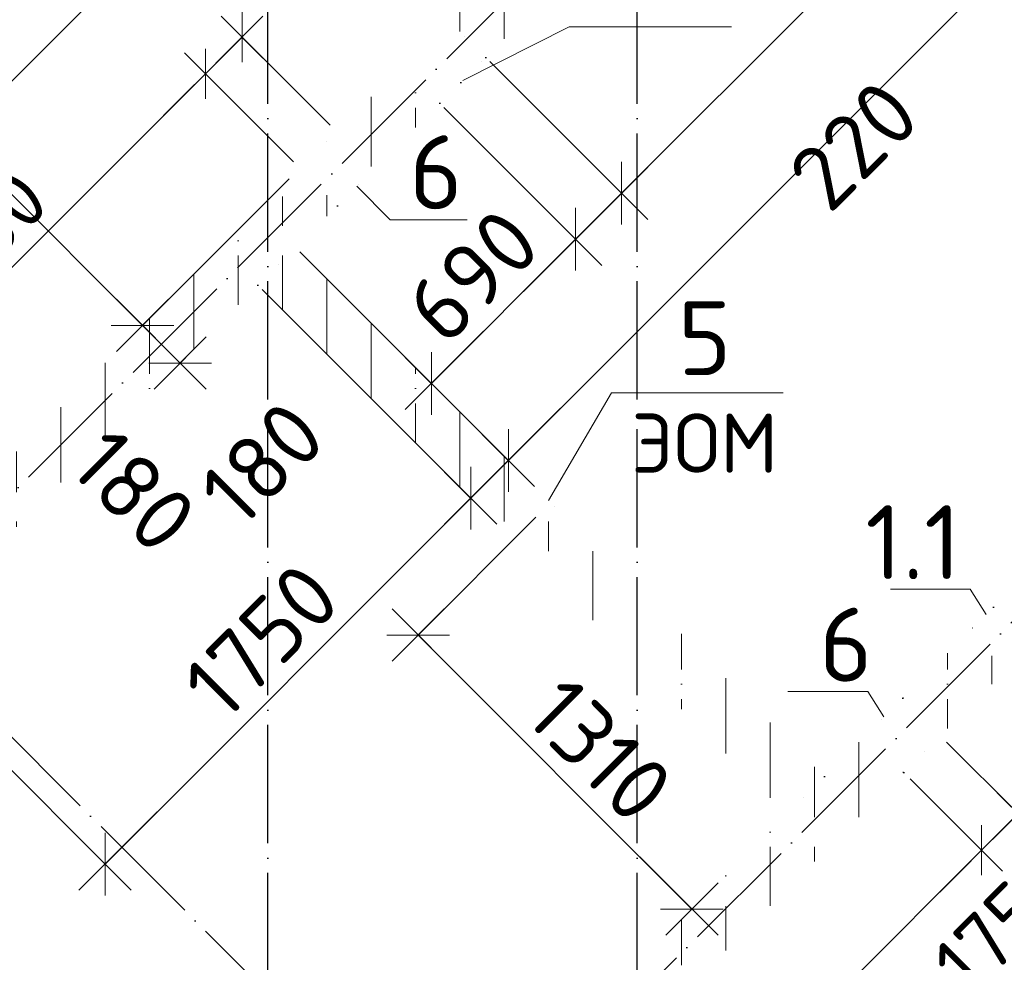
# Model space of a CAD drawing. Header units: millimetres. Extents: x -3495 to 109513, y -3287 to 62337.
# Tile 6 of 41: x 13061 to 16392, y 10510 to 13698. Entities that reach past the tile are written whole.
import ezdxf

# ---------------------------------------------------------------- set-up
doc = ezdxf.new("R2010")
doc.units = ezdxf.units.MM
doc.header["$PDMODE"] = 65
for name, pattern in [('______11', [500, 400, -50, 0, -50]), ('______5', [1100, 800, -100, 100, -100]), ('______9', [100, 0, -100])]:
    doc.linetypes.add(name, pattern=pattern)
for name, color, linetype, lineweight in [('Standard', 7, 'Continuous', 25), ('Ограждение_ 2D надпись', 7, 'Continuous', 13), ('Размерная линия_ общее', 7, 'Continuous', 13), ('Размерная линия_ общее_1', 7, 'Continuous', 13), ('Стена_ общее', 7, 'Continuous', 35)]:
    doc.layers.add(name, color=color, linetype=linetype, lineweight=lineweight)
doc.layers.add('Осевая линия_ общее', color=7, linetype='______5', lineweight=13, true_color=0xa0a0a0)
doc.styles.add('ISOCPEUR', font='ISOCPEUR')
doc.dimstyles.new('DIMSTYLE_10', dxfattribs={"dimtxt": 220, "dimasz": 250, "dimexe": 0, "dimexo": 0, "dimgap": 110, "dimtad": 0, "dimdec": 0, "dimrnd": 5, "dimzin": 12, "dimdsep": 46, "dimtxsty": 'ISOCPEUR', "dimblk1": 'ALL_ML_STRICH', "dimblk2": 'ALL_ML_STRICH', "dimsah": 1, "dimcen": 0, "dimclrd": 7, "dimclre": 256, "dimclrt": 7, "dimadec": 0, "dimazin": 0, "dimtfac": 1, "dimtdec": 0, "dimtix": 1, "dimtmove": 2, "dimatfit": 3, "dimfxl": 0, "dimtvp": 1.2, "dimtzin": 0, "dimlwd": 0, "dimlwe": -3, "dimarcsym": 0})
doc.dimstyles.new('DIMSTYLE_11', dxfattribs={"dimtxt": 220, "dimasz": 250, "dimexe": 0, "dimexo": 0, "dimgap": 110, "dimtad": 2, "dimdec": 0, "dimrnd": 5, "dimzin": 12, "dimdsep": 46, "dimtxsty": 'ISOCPEUR', "dimblk1": 'ALL_ML_STRICH', "dimblk2": 'ALL_ML_STRICH', "dimsah": 1, "dimcen": 0, "dimclrd": 7, "dimclre": 256, "dimclrt": 7, "dimadec": 0, "dimazin": 0, "dimtfac": 1, "dimtdec": 0, "dimtix": 1, "dimtmove": 2, "dimatfit": 3, "dimfxl": 0, "dimtvp": 1.2, "dimtzin": 0, "dimlwd": 0, "dimlwe": -3, "dimarcsym": 0})
doc.dimstyles.new('DIMSTYLE_3', dxfattribs={"dimtxt": 220, "dimasz": 250, "dimexe": 0, "dimexo": 0, "dimgap": 110, "dimtad": 2, "dimdec": 0, "dimrnd": 5, "dimzin": 12, "dimdsep": 46, "dimtxsty": 'ISOCPEUR', "dimblk1": 'ALL_ML_STRICH', "dimblk2": 'ALL_ML_STRICH', "dimsah": 1, "dimcen": 0, "dimclrd": 7, "dimclre": 256, "dimclrt": 7, "dimadec": 0, "dimazin": 0, "dimtfac": 1, "dimtdec": 0, "dimtix": 1, "dimtmove": 2, "dimatfit": 3, "dimfxl": 0, "dimtzin": 0, "dimlwd": 0, "dimlwe": -3, "dimarcsym": 0})
doc.dimstyles.new('DIMSTYLE_5', dxfattribs={"dimtxt": 200, "dimasz": 200, "dimexe": 0, "dimexo": 0, "dimgap": 100, "dimtad": 2, "dimdec": 0, "dimrnd": 5, "dimzin": 12, "dimdsep": 46, "dimtxsty": 'ISOCPEUR', "dimblk1": 'ALL_ML_STRICH', "dimblk2": 'ALL_ML_STRICH', "dimsah": 1, "dimcen": 0, "dimclrd": 7, "dimclre": 256, "dimclrt": 7, "dimadec": 0, "dimazin": 0, "dimtfac": 1, "dimtdec": 0, "dimtix": 1, "dimtmove": 2, "dimatfit": 3, "dimfxl": 0, "dimtzin": 0, "dimlwd": 0, "dimlwe": -3, "dimarcsym": 0})
doc.dimstyles.new('DIMSTYLE_7', dxfattribs={"dimtxt": 200, "dimasz": 200, "dimexe": 0, "dimexo": 0, "dimgap": 100, "dimtad": 2, "dimdec": 0, "dimrnd": 5, "dimzin": 12, "dimdsep": 46, "dimtxsty": 'ISOCPEUR', "dimblk1": 'ALL_ML_STRICH', "dimblk2": 'ALL_ML_STRICH', "dimsah": 1, "dimcen": 0, "dimclrd": 7, "dimclre": 256, "dimclrt": 7, "dimadec": 0, "dimazin": 0, "dimtfac": 1, "dimtdec": 0, "dimtix": 1, "dimtmove": 2, "dimatfit": 3, "dimfxl": 0, "dimtvp": 1.2, "dimtzin": 0, "dimlwd": 0, "dimlwe": -3, "dimarcsym": 0})
pattern_1 = [(90, (0, 0), (-300, 2e-14), [400, -50, 0, -50]), (90, (-150, 2e-14), (-300, 2e-14), [800, -100, 100, -100])]

# ---------------------------------------------------------------- blocks, each defined once
blk = doc.blocks.new('ALL_ML_STRICH')
at = {"color": 0, "linetype": 'ByBlock', "lineweight": -2}
for p, q in [((0, -0.5), (0, 0.5)), ((-0.3, -0.3), (0.3, 0.3)), ((-1, 0), (0.5, 0))]:
    blk.add_line(p, q, dxfattribs=at)
blk = doc.blocks.new('*D116')
at = {"layer": 'DEFPOINTS', "color": 7, "linetype": 'Continuous', "lineweight": 13, "transparency": 33554687}
for p in [(12534.1, 14196.2), (12239.1, 13901.2), (13986.8, 13174.1)]:
    blk.add_point(p, dxfattribs=at)
at = {"layer": 'Размерная линия_ общее', "color": 253, "linetype": 'Continuous', "lineweight": -2, "true_color": 0xa0a0a0, "transparency": 33554687}
for p, q in [((12520, 14182.1), (12239.1, 13901.2)), ((13972.7, 13159.9), (13476.5, 12663.7))]:
    blk.add_line(p, q, dxfattribs=at)
at = {"layer": 'Размерная линия_ общее', "color": 7, "linetype": 'Continuous', "lineweight": -2, "transparency": 33554687}
blk.add_line((12239.1, 13901.2), (13476.5, 12663.7), dxfattribs=at)
at = {"layer": 'Размерная линия_ общее', "color": 7, "linetype": 'Continuous', "lineweight": 13, "transparency": 33554687, "yscale": 250, "zscale": 250}
for p, xscale, rotation in [((12239.1, 13901.2), 250.0000000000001, 135.0000000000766), ((13476.5, 12663.7), 250, 315.0000000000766)]:
    blk.add_blockref('ALL_ML_STRICH', p, dxfattribs=dict(at, xscale=xscale, rotation=rotation))
at = {"layer": 'Размерная линия_ общее', "color": 7, "linetype": 'Continuous', "lineweight": 13, "transparency": 33554687, "insert": (12711.4, 13655.1), "char_height": 220, "width": 880, "attachment_point": 5, "rotation": 315, "style": 'ISOCPEUR'}
blk.add_mtext('\\A1;{1750}', dxfattribs=at)
blk = doc.blocks.new('*D117')
at = {"layer": 'DEFPOINTS', "color": 7, "linetype": 'Continuous', "lineweight": 13, "transparency": 33554687}
for p in [(13986.8, 13174.1), (13476.5, 12663.7), (13628.3, 12561)]:
    blk.add_point(p, dxfattribs=at)
at = {"layer": 'Размерная линия_ общее', "color": 253, "linetype": 'Continuous', "lineweight": -2, "true_color": 0xa0a0a0, "transparency": 33554687}
for p, q in [((13972.7, 13159.9), (13476.5, 12663.7)), ((13642.4, 12575.1), (13603.8, 12536.5))]:
    blk.add_line(p, q, dxfattribs=at)
at = {"layer": 'Размерная линия_ общее', "color": 7, "linetype": 'Continuous', "lineweight": -2, "transparency": 33554687}
blk.add_line((13476.5, 12663.7), (13603.8, 12536.5), dxfattribs=at)
at = {"layer": 'Размерная линия_ общее', "color": 7, "linetype": 'Continuous', "lineweight": 13, "transparency": 33554687, "yscale": 250, "zscale": 250}
for p, xscale, rotation in [((13476.5, 12663.7), 250.0000000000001, 135.0000000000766), ((13603.8, 12536.5), 250, 315.0000000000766)]:
    blk.add_blockref('ALL_ML_STRICH', p, dxfattribs=dict(at, xscale=xscale, rotation=rotation))
at = {"layer": 'Размерная линия_ общее', "color": 7, "linetype": 'Continuous', "lineweight": 13, "transparency": 33554687, "insert": (13448, 12104.7), "char_height": 220, "width": 660, "attachment_point": 5, "rotation": 315, "style": 'ISOCPEUR'}
blk.add_mtext('\\A1;{180}', dxfattribs=at)
blk = doc.blocks.new('*D119')
at = {"layer": 'DEFPOINTS', "color": 7, "linetype": 'Continuous', "lineweight": 13, "transparency": 33554687}
for p in [(13704.4, 14503.8), (11823.5, 12622.9), (11994.9, 12451.4)]:
    blk.add_point(p, dxfattribs=at)
at = {"layer": 'Размерная линия_ общее', "color": 253, "linetype": 'Continuous', "lineweight": -2, "true_color": 0xa0a0a0, "transparency": 33554687}
for p, q in [((13718.5, 14489.7), (13875.9, 14332.3)), ((11837.6, 12608.8), (11994.9, 12451.4))]:
    blk.add_line(p, q, dxfattribs=at)
at = {"layer": 'Размерная линия_ общее', "color": 7, "linetype": 'Continuous', "lineweight": -2, "transparency": 33554687}
blk.add_line((11994.9, 12451.4), (13875.9, 14332.3), dxfattribs=at)
at = {"layer": 'Размерная линия_ общее', "color": 7, "linetype": 'Continuous', "lineweight": 13, "transparency": 33554687, "xscale": 250, "yscale": 250, "zscale": 250}
for p, rotation in [((13875.9, 14332.3), 44.99999999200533), ((11994.9, 12451.4), 224.9999999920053)]:
    blk.add_blockref('ALL_ML_STRICH', p, dxfattribs=dict(at, rotation=rotation))
at = {"layer": 'Размерная линия_ общее', "color": 7, "linetype": 'Continuous', "lineweight": 13, "transparency": 33554687, "insert": (12413.8, 13151.6), "char_height": 220, "width": 880, "attachment_point": 5, "rotation": 45, "style": 'ISOCPEUR'}
blk.add_mtext('\\A1;{2660}', dxfattribs=at)
blk = doc.blocks.new('*D139')
at = {"layer": 'DEFPOINTS', "color": 7, "linetype": 'Continuous', "lineweight": 13, "transparency": 33554687}
for p in [(13867, 12799.7), (12629.6, 11562.2), (13349.7, 10842.2)]:
    blk.add_point(p, dxfattribs=at)
at = {"layer": 'Размерная линия_ общее', "color": 253, "linetype": 'Continuous', "lineweight": -2, "true_color": 0xa0a0a0, "transparency": 33554687}
for p, q in [((13881.1, 12785.5), (14587.1, 12079.6)), ((12643.7, 11548.1), (13349.7, 10842.2))]:
    blk.add_line(p, q, dxfattribs=at)
at = {"layer": 'Размерная линия_ общее', "color": 7, "linetype": 'Continuous', "lineweight": -2, "transparency": 33554687}
blk.add_line((13349.7, 10842.2), (14587.1, 12079.6), dxfattribs=at)
at = {"layer": 'Размерная линия_ общее', "color": 7, "linetype": 'Continuous', "lineweight": 13, "transparency": 33554687, "xscale": 250, "yscale": 250, "zscale": 250}
for p, rotation in [((14587.1, 12079.6), 44.99999999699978), ((13349.7, 10842.2), 224.9999999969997)]:
    blk.add_blockref('ALL_ML_STRICH', p, dxfattribs=dict(at, rotation=rotation))
at = {"layer": 'Размерная линия_ общее', "color": 7, "linetype": 'Continuous', "lineweight": 13, "transparency": 33554687, "insert": (13878.6, 11597.3), "char_height": 220, "width": 880, "attachment_point": 5, "rotation": 45, "style": 'ISOCPEUR'}
blk.add_mtext('\\A1;{1750}', dxfattribs=at)
blk = doc.blocks.new('*D140')
at = {"layer": 'DEFPOINTS', "color": 7, "linetype": 'Continuous', "lineweight": 13, "transparency": 33554687}
for p in [(13994.3, 12927), (13867, 12799.7), (14587.1, 12079.6)]:
    blk.add_point(p, dxfattribs=at)
at = {"layer": 'Размерная линия_ общее', "color": 253, "linetype": 'Continuous', "lineweight": -2, "true_color": 0xa0a0a0, "transparency": 33554687}
for p, q in [((14008.4, 12912.8), (14714.4, 12206.9)), ((13881.1, 12785.5), (14587.1, 12079.6))]:
    blk.add_line(p, q, dxfattribs=at)
at = {"layer": 'Размерная линия_ общее', "color": 7, "linetype": 'Continuous', "lineweight": -2, "transparency": 33554687}
blk.add_line((14587.1, 12079.6), (14714.4, 12206.9), dxfattribs=at)
at = {"layer": 'Размерная линия_ общее', "color": 7, "linetype": 'Continuous', "lineweight": 13, "transparency": 33554687, "xscale": 250, "yscale": 250, "zscale": 250}
for p, rotation in [((14714.4, 12206.9), 44.99999999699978), ((14587.1, 12079.6), 224.9999999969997)]:
    blk.add_blockref('ALL_ML_STRICH', p, dxfattribs=dict(at, rotation=rotation))
at = {"layer": 'Размерная линия_ общее', "color": 7, "linetype": 'Continuous', "lineweight": 13, "transparency": 33554687, "insert": (13881.4, 12197.7), "char_height": 220, "width": 660, "attachment_point": 5, "rotation": 45, "style": 'ISOCPEUR'}
blk.add_mtext('\\A1;{180}', dxfattribs=at)
blk = doc.blocks.new('*D141')
at = {"layer": 'DEFPOINTS', "color": 7, "linetype": 'Continuous', "lineweight": 13, "transparency": 33554687}
for p in [(18385.4, 17318.1), (13994.3, 12927), (14714.4, 12206.9)]:
    blk.add_point(p, dxfattribs=at)
at = {"layer": 'Размерная линия_ общее', "color": 253, "linetype": 'Continuous', "lineweight": -2, "true_color": 0xa0a0a0, "transparency": 33554687}
for p, q in [((18399.6, 17304), (19105.5, 16598)), ((14008.4, 12912.8), (14714.4, 12206.9))]:
    blk.add_line(p, q, dxfattribs=at)
at = {"layer": 'Размерная линия_ общее', "color": 7, "linetype": 'Continuous', "lineweight": -2, "transparency": 33554687}
blk.add_line((14714.4, 12206.9), (19105.5, 16598), dxfattribs=at)
at = {"layer": 'Размерная линия_ общее', "color": 7, "linetype": 'Continuous', "lineweight": 13, "transparency": 33554687, "xscale": 250, "yscale": 250, "zscale": 250}
for p, rotation in [((19105.5, 16598), 44.99999999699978), ((14714.4, 12206.9), 224.9999999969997)]:
    blk.add_blockref('ALL_ML_STRICH', p, dxfattribs=dict(at, rotation=rotation))
at = {"layer": 'Размерная линия_ общее', "color": 7, "linetype": 'Continuous', "lineweight": 13, "transparency": 33554687, "insert": (16820.1, 14538.9), "char_height": 220, "width": 880, "attachment_point": 5, "rotation": 45, "style": 'ISOCPEUR'}
blk.add_mtext('\\A1;{6210}', dxfattribs=at)
blk = doc.blocks.new('*D144')
at = {"layer": 'DEFPOINTS', "color": 7, "linetype": 'Continuous', "lineweight": 13, "transparency": 33554687}
for p in [(20439.2, 15264.3), (14595.3, 9709.6), (15203, 9101.9)]:
    blk.add_point(p, dxfattribs=at)
at = {"layer": 'Размерная линия_ общее', "color": 253, "linetype": 'Continuous', "lineweight": -2, "true_color": 0xa0a0a0, "transparency": 33554687}
for p, q in [((20453.3, 15250.2), (20902.3, 14801.2)), ((14609.5, 9695.5), (15203, 9101.9))]:
    blk.add_line(p, q, dxfattribs=at)
at = {"layer": 'Размерная линия_ общее', "color": 7, "linetype": 'Continuous', "lineweight": -2, "transparency": 33554687}
blk.add_line((15203, 9101.9), (20902.3, 14801.2), dxfattribs=at)
at = {"layer": 'Размерная линия_ общее', "color": 7, "linetype": 'Continuous', "lineweight": 13, "transparency": 33554687, "xscale": 250, "yscale": 250, "zscale": 250}
for p, rotation in [((20902.3, 14801.2), 44.99999999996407), ((15203, 9101.9), 224.9999999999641)]:
    blk.add_blockref('ALL_ML_STRICH', p, dxfattribs=dict(at, rotation=rotation))
at = {"layer": 'Размерная линия_ общее', "color": 7, "linetype": 'Continuous', "lineweight": 13, "transparency": 33554687, "insert": (17947.3, 12072.5), "char_height": 220, "width": 880, "attachment_point": 5, "rotation": 45, "style": 'ISOCPEUR'}
blk.add_mtext('\\A1;{8060}', dxfattribs=at)
blk = doc.blocks.new('*D365')
at = {"layer": 'DEFPOINTS', "color": 7, "linetype": 'Continuous', "lineweight": 13, "transparency": 33554687}
for p in [(14482.2, 13414.9), (13994.3, 12927), (14453.8, 12467.4)]:
    blk.add_point(p, dxfattribs=at)
at = {"layer": 'Размерная линия_ общее', "color": 253, "linetype": 'Continuous', "lineweight": -2, "true_color": 0xa0a0a0, "transparency": 33554687}
for p, q in [((14496.3, 13400.7), (14941.7, 12955.3)), ((14008.4, 12912.8), (14453.8, 12467.4))]:
    blk.add_line(p, q, dxfattribs=at)
at = {"layer": 'Размерная линия_ общее', "color": 7, "linetype": 'Continuous', "lineweight": -2, "transparency": 33554687}
blk.add_line((14453.8, 12467.4), (14941.7, 12955.3), dxfattribs=at)
at = {"layer": 'Размерная линия_ общее', "color": 7, "linetype": 'Continuous', "lineweight": 13, "transparency": 33554687, "xscale": 250, "yscale": 250, "zscale": 250}
for p, rotation in [((14941.7, 12955.3), 45.00000000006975), ((14453.8, 12467.4), 225.0000000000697)]:
    blk.add_blockref('ALL_ML_STRICH', p, dxfattribs=dict(at, rotation=rotation))
at = {"layer": 'Размерная линия_ общее', "color": 7, "linetype": 'Continuous', "lineweight": 13, "transparency": 33554687, "insert": (14592.4, 12832.3), "char_height": 220, "width": 660, "attachment_point": 5, "rotation": 45, "style": 'ISOCPEUR'}
blk.add_mtext('\\A1;{690}', dxfattribs=at)
blk = doc.blocks.new('*D366')
at = {"layer": 'DEFPOINTS', "color": 7, "linetype": 'Continuous', "lineweight": 13, "transparency": 33554687}
for p in [(14637.8, 13570.4), (14482.2, 13414.9), (14941.7, 12955.3)]:
    blk.add_point(p, dxfattribs=at)
at = {"layer": 'Размерная линия_ общее', "color": 253, "linetype": 'Continuous', "lineweight": -2, "true_color": 0xa0a0a0, "transparency": 33554687}
for p, q in [((14651.9, 13556.3), (15097.3, 13110.9)), ((14496.3, 13400.7), (14941.7, 12955.3))]:
    blk.add_line(p, q, dxfattribs=at)
at = {"layer": 'Размерная линия_ общее', "color": 7, "linetype": 'Continuous', "lineweight": -2, "transparency": 33554687}
blk.add_line((14941.7, 12955.3), (15097.3, 13110.9), dxfattribs=at)
at = {"layer": 'Размерная линия_ общее', "color": 7, "linetype": 'Continuous', "lineweight": 13, "transparency": 33554687, "xscale": 250, "yscale": 250, "zscale": 250}
for p, rotation in [((15097.3, 13110.9), 45.00000000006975), ((14941.7, 12955.3), 225.0000000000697)]:
    blk.add_blockref('ALL_ML_STRICH', p, dxfattribs=dict(at, rotation=rotation))
at = {"layer": 'Размерная линия_ общее', "color": 7, "linetype": 'Continuous', "lineweight": 13, "transparency": 33554687, "insert": (15882.9, 13274.2), "char_height": 220, "width": 660, "attachment_point": 5, "rotation": 45, "style": 'ISOCPEUR'}
blk.add_mtext('\\A1;{220}', dxfattribs=at)
blk = doc.blocks.new('*D367')
at = {"layer": 'DEFPOINTS', "color": 7, "linetype": 'Continuous', "lineweight": 13, "transparency": 33554687}
for p in [(16854.5, 15787.2), (14637.8, 13570.4), (15097.3, 13110.9)]:
    blk.add_point(p, dxfattribs=at)
at = {"layer": 'Размерная линия_ общее', "color": 253, "linetype": 'Continuous', "lineweight": -2, "true_color": 0xa0a0a0, "transparency": 33554687}
for p, q in [((16868.7, 15773.1), (17314.1, 15327.7)), ((14651.9, 13556.3), (15097.3, 13110.9))]:
    blk.add_line(p, q, dxfattribs=at)
at = {"layer": 'Размерная линия_ общее', "color": 7, "linetype": 'Continuous', "lineweight": -2, "transparency": 33554687}
blk.add_line((15097.3, 13110.9), (17314.1, 15327.7), dxfattribs=at)
at = {"layer": 'Размерная линия_ общее', "color": 7, "linetype": 'Continuous', "lineweight": 13, "transparency": 33554687, "xscale": 250, "yscale": 250, "zscale": 250}
for p, rotation in [((17314.1, 15327.7), 45.00000000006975), ((15097.3, 13110.9), 225.0000000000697)]:
    blk.add_blockref('ALL_ML_STRICH', p, dxfattribs=dict(at, rotation=rotation))
at = {"layer": 'Размерная линия_ общее', "color": 7, "linetype": 'Continuous', "lineweight": 13, "transparency": 33554687, "insert": (16115.9, 14355.7), "char_height": 220, "width": 880, "attachment_point": 5, "rotation": 45, "style": 'ISOCPEUR'}
blk.add_mtext('\\A1;{3135}', dxfattribs=at)
blk = doc.blocks.new('СЛОЖНЫЙ_ОБЪЕКТ_9')
at = {"layer": 'Осевая линия_ общее', "color": 253, "linetype": '______11', "lineweight": -3, "true_color": 0xa0a0a0, "transparency": 33554687}
for p, q in [((13900, -2590), (13900, 47490)), ((15150, -2590), (15150, 40000)), ((3543.2, 2603.2), (20054.2, 19114.1)), ((5452.4, 694), (21963.4, 17205)), ((15387.3, 8917.7), (8924.3, 15380.6))]:
    blk.add_line(p, q, dxfattribs=at)
blk = doc.blocks.new('*D370')
at = {"layer": 'DEFPOINTS', "color": 7, "linetype": 'Continuous', "lineweight": 13, "transparency": 33554687}
for p in [(14821.6, 12028.9), (14409, 11616.4), (15381.8, 10736.5)]:
    blk.add_point(p, dxfattribs=at)
at = {"layer": 'Размерная линия_ общее', "color": 253, "linetype": 'Continuous', "lineweight": -2, "true_color": 0xa0a0a0, "transparency": 33554687}
for p, q in [((14807.5, 12014.8), (14409, 11616.4)), ((15367.7, 10722.4), (15335.4, 10690.1))]:
    blk.add_line(p, q, dxfattribs=at)
at = {"layer": 'Размерная линия_ общее', "color": 7, "linetype": 'Continuous', "lineweight": -2, "transparency": 33554687}
blk.add_line((14409, 11616.4), (15335.4, 10690.1), dxfattribs=at)
at = {"layer": 'Размерная линия_ общее', "color": 7, "linetype": 'Continuous', "lineweight": 13, "transparency": 33554687, "xscale": 250, "yscale": 250, "zscale": 250}
for p, rotation in [((14409, 11616.4), 135.0000000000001), ((15335.4, 10690.1), 315.0000000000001)]:
    blk.add_blockref('ALL_ML_STRICH', p, dxfattribs=dict(at, rotation=rotation))
at = {"layer": 'Размерная линия_ общее', "color": 7, "linetype": 'Continuous', "lineweight": 13, "transparency": 33554687, "insert": (15024.2, 11227.5), "char_height": 220, "width": 880, "attachment_point": 5, "rotation": 315, "style": 'ISOCPEUR'}
blk.add_mtext('\\A1;{1310}', dxfattribs=at)
blk = doc.blocks.new('*D372')
at = {"layer": 'DEFPOINTS', "color": 7, "linetype": 'Continuous', "lineweight": 13, "transparency": 33554687}
for p in [(12629.6, 11562.2), (11916.8, 10849.5), (14418.5, 9773.3)]:
    blk.add_point(p, dxfattribs=at)
at = {"layer": 'Размерная линия_ общее', "color": 253, "linetype": 'Continuous', "lineweight": -2, "true_color": 0xa0a0a0, "transparency": 33554687}
for p, q in [((12615.4, 11548.1), (11916.8, 10849.5)), ((14404.4, 9759.1), (13705.8, 9060.5))]:
    blk.add_line(p, q, dxfattribs=at)
at = {"layer": 'Размерная линия_ общее', "color": 7, "linetype": 'Continuous', "lineweight": -2, "transparency": 33554687}
blk.add_line((11916.8, 10849.5), (13705.8, 9060.5), dxfattribs=at)
at = {"layer": 'Размерная линия_ общее', "color": 7, "linetype": 'Continuous', "lineweight": 13, "transparency": 33554687, "yscale": 250, "zscale": 250}
for p, xscale, rotation in [((11916.8, 10849.5), 250.0000000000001, 134.999999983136), ((13705.8, 9060.5), 250, 314.9999999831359)]:
    blk.add_blockref('ALL_ML_STRICH', p, dxfattribs=dict(at, xscale=xscale, rotation=rotation))
at = {"layer": 'Размерная линия_ общее', "color": 7, "linetype": 'Continuous', "lineweight": 13, "transparency": 33554687, "insert": (12932.2, 10060.4), "char_height": 220, "width": 880, "attachment_point": 5, "rotation": 315, "style": 'ISOCPEUR'}
blk.add_mtext('\\A1;{2530}', dxfattribs=at)
blk = doc.blocks.new('*D385')
at = {"layer": 'DEFPOINTS', "color": 7, "linetype": 'Continuous', "lineweight": 13, "transparency": 33554687}
for p in [(16398.4, 11498.6), (16175.7, 11275.9), (16661.6, 11235.5)]:
    blk.add_point(p, dxfattribs=at)
at = {"layer": 'Размерная линия_ общее_1', "color": 253, "linetype": 'Continuous', "lineweight": -2, "true_color": 0xa0a0a0, "transparency": 33554687}
for p, q in [((16419.7, 11477.4), (16661.6, 11235.5)), ((16196.9, 11254.7), (16438.8, 11012.8))]:
    blk.add_line(p, q, dxfattribs=at)
at = {"layer": 'Размерная линия_ общее_1', "color": 7, "linetype": 'Continuous', "lineweight": -2, "transparency": 33554687}
blk.add_line((16661.6, 11235.5), (16438.8, 11012.8), dxfattribs=at)
at = {"layer": 'Размерная линия_ общее_1', "color": 7, "linetype": 'Continuous', "lineweight": 13, "transparency": 33554687, "xscale": 200, "yscale": 200, "zscale": 200}
for p, rotation in [((16661.6, 11235.5), 45.0000000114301), ((16438.8, 11012.8), 225.0000000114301)]:
    blk.add_blockref('ALL_ML_STRICH', p, dxfattribs=dict(at, rotation=rotation))
at = {"layer": 'Размерная линия_ общее_1', "color": 7, "linetype": 'Continuous', "lineweight": 13, "transparency": 33554687, "insert": (17335.1, 11343.3), "char_height": 200, "width": 600, "attachment_point": 5, "rotation": 45, "style": 'ISOCPEUR'}
blk.add_mtext('\\A1;{315}', dxfattribs=at)
blk = doc.blocks.new('*D386')
at = {"layer": 'DEFPOINTS', "color": 7, "linetype": 'Continuous', "lineweight": 13, "transparency": 33554687}
for p in [(16175.7, 11275.9), (16052, 11152.1), (16438.8, 11012.8)]:
    blk.add_point(p, dxfattribs=at)
at = {"layer": 'Размерная линия_ общее_1', "color": 253, "linetype": 'Continuous', "lineweight": -2, "true_color": 0xa0a0a0, "transparency": 33554687}
for p, q in [((16196.9, 11254.7), (16438.8, 11012.8)), ((16073.2, 11130.9), (16315.1, 10889))]:
    blk.add_line(p, q, dxfattribs=at)
at = {"layer": 'Размерная линия_ общее_1', "color": 7, "linetype": 'Continuous', "lineweight": -2, "transparency": 33554687}
blk.add_line((16438.8, 11012.8), (16315.1, 10889), dxfattribs=at)
at = {"layer": 'Размерная линия_ общее_1', "color": 7, "linetype": 'Continuous', "lineweight": 13, "transparency": 33554687, "xscale": 200, "yscale": 200, "zscale": 200}
for p, rotation in [((16438.8, 11012.8), 45.0000000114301), ((16315.1, 10889), 225.0000000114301)]:
    blk.add_blockref('ALL_ML_STRICH', p, dxfattribs=dict(at, rotation=rotation))
at = {"layer": 'Размерная линия_ общее_1', "color": 7, "linetype": 'Continuous', "lineweight": 13, "transparency": 33554687, "insert": (16341.7, 10594.1), "char_height": 200, "width": 600, "attachment_point": 5, "rotation": 45, "style": 'ISOCPEUR'}
blk.add_mtext('\\A1;{175}', dxfattribs=at)
blk = doc.blocks.new('*D387')
at = {"layer": 'DEFPOINTS', "color": 7, "linetype": 'Continuous', "lineweight": 13, "transparency": 33554687}
for p in [(16052, 11152.1), (16315.1, 10889), (14538.8, 9653.1)]:
    blk.add_point(p, dxfattribs=at)
at = {"layer": 'Размерная линия_ общее_1', "color": 253, "linetype": 'Continuous', "lineweight": -2, "true_color": 0xa0a0a0, "transparency": 33554687}
for p, q in [((16073.2, 11130.9), (16315.1, 10889)), ((14560, 9631.8), (14808.9, 9382.9))]:
    blk.add_line(p, q, dxfattribs=at)
at = {"layer": 'Размерная линия_ общее_1', "color": 7, "linetype": 'Continuous', "lineweight": -2, "transparency": 33554687}
blk.add_line((16315.1, 10889), (14808.9, 9382.9), dxfattribs=at)
at = {"layer": 'Размерная линия_ общее_1', "color": 7, "linetype": 'Continuous', "lineweight": 13, "transparency": 33554687, "xscale": 200, "yscale": 200, "zscale": 200}
for p, rotation in [((16315.1, 10889), 45.0000000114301), ((14808.9, 9382.9), 225.0000000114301)]:
    blk.add_blockref('ALL_ML_STRICH', p, dxfattribs=dict(at, rotation=rotation))
at = {"layer": 'Размерная линия_ общее_1', "color": 7, "linetype": 'Continuous', "lineweight": 13, "transparency": 33554687, "insert": (15477.1, 10263.2), "char_height": 200, "width": 800, "attachment_point": 5, "rotation": 45, "style": 'ISOCPEUR'}
blk.add_mtext('\\A1;{2130}', dxfattribs=at)
blk = doc.blocks.new('*D388')
at = {"layer": 'DEFPOINTS', "color": 7, "linetype": 'Continuous', "lineweight": 13, "transparency": 33554687}
for p in [(13813.1, 13638.5), (14132.2, 13319.4), (14008.4, 13195.7)]:
    blk.add_point(p, dxfattribs=at)
at = {"layer": 'Размерная линия_ общее_1', "color": 7, "linetype": 'Continuous', "lineweight": -2, "transparency": 33554687}
blk.add_line((13813.1, 13638.5), (13689.4, 13514.7), dxfattribs=at)
at = {"layer": 'Размерная линия_ общее_1', "color": 253, "linetype": 'Continuous', "lineweight": -2, "true_color": 0xa0a0a0, "transparency": 33554687}
for p, q in [((14111, 13340.6), (13813.1, 13638.5)), ((13987.2, 13216.9), (13689.4, 13514.7))]:
    blk.add_line(p, q, dxfattribs=at)
at = {"layer": 'Размерная линия_ общее_1', "color": 7, "linetype": 'Continuous', "lineweight": 13, "transparency": 33554687, "yscale": 200, "zscale": 200}
for p, xscale, rotation in [((13813.1, 13638.5), 200, 45.00000000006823), ((13689.4, 13514.7), 200.0000000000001, 225.0000000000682)]:
    blk.add_blockref('ALL_ML_STRICH', p, dxfattribs=dict(at, xscale=xscale, rotation=rotation))
at = {"layer": 'Размерная линия_ общее_1', "color": 7, "linetype": 'Continuous', "lineweight": 13, "transparency": 33554687, "insert": (13911.9, 13946), "char_height": 200, "width": 600, "attachment_point": 5, "rotation": 45, "style": 'ISOCPEUR'}
blk.add_mtext('\\A1;{175}', dxfattribs=at)
blk = doc.blocks.new('*D389')
at = {"layer": 'DEFPOINTS', "color": 7, "linetype": 'Continuous', "lineweight": 13, "transparency": 33554687}
for p in [(13689.4, 13514.7), (14008.4, 13195.7), (12629.6, 11816.8)]:
    blk.add_point(p, dxfattribs=at)
at = {"layer": 'Размерная линия_ общее_1', "color": 7, "linetype": 'Continuous', "lineweight": -2, "transparency": 33554687}
blk.add_line((13689.4, 13514.7), (12310.5, 12135.9), dxfattribs=at)
at = {"layer": 'Размерная линия_ общее_1', "color": 253, "linetype": 'Continuous', "lineweight": -2, "true_color": 0xa0a0a0, "transparency": 33554687}
for p, q in [((13987.2, 13216.9), (13689.4, 13514.7)), ((12608.4, 11838), (12310.5, 12135.9))]:
    blk.add_line(p, q, dxfattribs=at)
at = {"layer": 'Размерная линия_ общее_1', "color": 7, "linetype": 'Continuous', "lineweight": 13, "transparency": 33554687, "yscale": 200, "zscale": 200}
for p, xscale, rotation in [((13689.4, 13514.7), 200, 45.00000000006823), ((12310.5, 12135.9), 200.0000000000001, 225.0000000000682)]:
    blk.add_blockref('ALL_ML_STRICH', p, dxfattribs=dict(at, xscale=xscale, rotation=rotation))
at = {"layer": 'Размерная линия_ общее_1', "color": 7, "linetype": 'Continuous', "lineweight": 13, "transparency": 33554687, "insert": (12915.1, 12952.6), "char_height": 200, "width": 800, "attachment_point": 5, "rotation": 45, "style": 'ISOCPEUR'}
blk.add_mtext('\\A1;{1950}', dxfattribs=at)

msp = doc.modelspace()

# ---------------------------------------------------------------- hatches: boundary and pattern name
at = {"layer": 'Стена_ общее', "linetype": 'Continuous', "lineweight": 18, "transparency": 33554687}
h = msp.add_hatch(dxfattribs=at)
h.set_pattern_fill('__________541', scale=100, style=0, pattern_type=2)
h.set_pattern_definition(pattern_1)
h.paths.add_polyline_path([(15769.1, 14956.4), (14510.5, 13697.7), (14637.8, 13570.4), (15896.4, 14829.1)], flags=0)
h = msp.add_hatch(dxfattribs=at)
h.set_pattern_fill('__________541', scale=100, style=0, pattern_type=2)
h.set_pattern_definition(pattern_1)
h.paths.add_polyline_path([(14510.5, 13697.7), (12502.3, 11689.5), (12629.6, 11562.2), (14135.7, 13068.4), (14008.4, 13195.7), (14132.2, 13319.4), (14259.5, 13192.1), (14482.2, 13414.9), (14354.9, 13542.1)], flags=0)
h = msp.add_hatch(dxfattribs=at)
h.set_pattern_fill('__________541', scale=100, style=0, pattern_type=2)
h.set_pattern_definition(pattern_1)
h.paths.add_polyline_path([(15783.3, 11138), (14871.1, 12050.2), (14835.7, 12014.8), (14807.5, 12043.1), (14842.8, 12078.4), (13994.3, 12927), (13867, 12799.7), (15656, 11010.7)], flags=0)
h = msp.add_hatch(dxfattribs=at)
h.set_pattern_fill('__________541', scale=100, style=0, pattern_type=2)
h.set_pattern_definition(pattern_1)
h.paths.add_polyline_path([(16271.2, 11625.9), (16048.4, 11403.1), (16175.7, 11275.9), (16398.4, 11498.6)], flags=0)
h = msp.add_hatch(dxfattribs=at)
h.set_pattern_fill('__________541', scale=100, style=0, pattern_type=2)
h.set_pattern_definition(pattern_1)
h.paths.add_polyline_path([(15924.7, 11279.4), (14418.5, 9773.3), (14545.8, 9646), (16052, 11152.1)], flags=0)

# ---------------------------------------------------------------- linework, layer by layer
at = {"layer": 'Ограждение_ 2D надпись', "color": 7, "linetype": 'Continuous', "lineweight": 13, "transparency": 33554687}
for p, q in [((16331.3, 11686), (16276.7, 11772.2)), ((15984.8, 11339.5), (15930.3, 11425.7))]:
    msp.add_line(p, q, dxfattribs=at)
for points in [[(14560, 13492.6), (14919.7, 13674), (15469.7, 13674)], [(14201.5, 13134.2), (14314.6, 13021), (14574.6, 13021)], [(14849.9, 12071.4), (15063.6, 12435.8), (15643.6, 12435.8)]]:
    msp.add_lwpolyline(points, dxfattribs=at)
at = {"layer": 'Осевая линия_ общее', "color": 7, "linetype": 'Continuous', "lineweight": 13, "transparency": 33554687}
for p, q in [((16276.7, 11772.2), (16006.7, 11772.2)), ((15930.3, 11425.7), (15660.3, 11425.7))]:
    msp.add_line(p, q, dxfattribs=at)
at = {"layer": 'Стена_ общее', "color": 7, "linetype": '______9', "lineweight": -3, "transparency": 33554687}
for p, q in [((14637.8, 13570.4), (14510.5, 13697.7)), ((14482.2, 13414.9), (14637.8, 13570.4)), ((14482.2, 13414.9), (14637.8, 13570.4)), ((14135.7, 13068.4), (14259.5, 13192.1)), ((14135.7, 13068.4), (14259.5, 13192.1)), ((13867, 12799.7), (13994.3, 12927)), ((14871.1, 12050.2), (14842.8, 12078.4)), ((16426.7, 11781.4), (16271.2, 11625.9)), ((16426.7, 11781.4), (16271.2, 11625.9)), ((16048.4, 11403.1), (15924.7, 11279.4)), ((16048.4, 11403.1), (15924.7, 11279.4)), ((16052, 11152.1), (16175.7, 11275.9)), ((16052, 11152.1), (16175.7, 11275.9)), ((15783.3, 11138), (15656, 11010.7))]:
    msp.add_line(p, q, dxfattribs=at)

# ---------------------------------------------------------------- block references
at = {"layer": 'Осевая линия_ общее', "color": 253, "linetype": '______11', "lineweight": -3, "true_color": 0xa0a0a0, "transparency": 33554687}
msp.add_blockref('СЛОЖНЫЙ_ОБЪЕКТ_9', (0, 0), dxfattribs=at)

# ---------------------------------------------------------------- texts
at = {"layer": 'Standard', "color": 7, "linetype": 'Continuous', "lineweight": 25, "transparency": 33554687, "char_height": 250, "attachment_point": 7, "style": 'ISOCPEUR'}
for s, insert, width in [('\\A1;{\\fISOCPEUR|i0|b0;\\H250.000000;\\W1.000000;\\C7;6}\\P', (14378.8, 13056.9), 272.222), ('\\A1;{\\fISOCPEUR|i0|b0;\\H250.000000;\\W1.000000;\\C7;1.1}\\P', (15922, 11805.7), 410.526), ('\\A1;{\\fISOCPEUR|i0|b0;\\H250.000000;\\W1.000000;\\C7;6}\\P', (15765.5, 11459.2), 272.222)]:
    msp.add_mtext(s, dxfattribs=dict(at, insert=insert, width=width))
at = {"layer": 'Ограждение_ 2D надпись', "color": 7, "linetype": 'Continuous', "lineweight": 13, "transparency": 33554687, "style": 'ISOCPEUR'}
for s, insert, char_height, width, attachment_point in [('\\A1;{\\fISOCPEUR|i0|b0;\\H250.000000;\\W1.000000;\\C7;5}\\P', (15378.6, 12495.8), 250, 272.222, 8), ('\\A1;{\\fISOCPEUR|i0|b0;\\H200.000000;\\W1.000000;\\C7;ЭОМ}\\P', (15378.6, 12365.8), 200, 592.593, 2)]:
    msp.add_mtext(s, dxfattribs=dict(at, insert=insert, char_height=char_height, width=width, attachment_point=attachment_point))

# ---------------------------------------------------------------- dimensions: what is measured, and where the dimension line sits
at = {"layer": 'Размерная линия_ общее', "color": 7, "linetype": 'Continuous', "lineweight": 13, "transparency": 33554687}
for base, p1, p2, angle, dimstyle, picture, middle in [((19105.5, 16598), (14008.4, 12912.8), (18399.6, 17304), 45, 'DIMSTYLE_3', '*D141', (16820.1, 14538.9)), ((17314.1, 15327.7), (14651.9, 13556.3), (16868.7, 15773.1), 45, 'DIMSTYLE_3', '*D367', (16115.9, 14355.7)), ((20902.3, 14801.2), (14609.5, 9695.5), (20453.3, 15250.2), 45, 'DIMSTYLE_3', '*D144', (17947.3, 12072.5)), ((13875.9, 14332.3), (11837.6, 12608.8), (13718.5, 14489.7), 45, 'DIMSTYLE_3', '*D119', (12413.8, 13151.6)), ((13476.5, 12663.7), (12520, 14182.1), (13972.7, 13159.9), 315, 'DIMSTYLE_3', '*D116', (12711.4, 13655.1)), ((15097.3, 13110.9), (14496.3, 13400.7), (14651.9, 13556.3), 45, 'DIMSTYLE_10', '*D366', (15882.9, 13274.2)), ((14941.7, 12955.3), (14008.4, 12912.8), (14496.3, 13400.7), 45, 'DIMSTYLE_3', '*D365', (14592.4, 12832.3)), ((13603.8, 12536.5), (13972.7, 13159.9), (13642.4, 12575.1), 315, 'DIMSTYLE_10', '*D117', (13448, 12104.7)), ((14714.4, 12206.9), (13881.1, 12785.5), (14008.4, 12912.8), 45, 'DIMSTYLE_11', '*D140', (13881.4, 12197.7)), ((14587.1, 12079.6), (12643.7, 11548.1), (13881.1, 12785.5), 45, 'DIMSTYLE_3', '*D139', (13878.6, 11597.3)), ((15335.4, 10690.1), (14807.5, 12014.8), (15367.7, 10722.4), 315, 'DIMSTYLE_3', '*D370', (15024.2, 11227.5)), ((13705.8, 9060.5), (12615.4, 11548.1), (14404.4, 9759.1), 315, 'DIMSTYLE_3', '*D372', (12932.2, 10060.4))]:
    dim = msp.add_linear_dim(base=base, p1=p1, p2=p2, angle=angle, dimstyle=dimstyle, override={"dimpost": '<>', "dimclrd": 7, "dimclre": 253, "dimclrt": 7, "dimlwd": 0, "dimlwe": 65533}, dxfattribs=at)
    dim.commit()
    dim.dimension.update_dxf_attribs({"geometry": picture, "text_midpoint": middle, "dimtype": 160})
at = {"layer": 'Размерная линия_ общее_1', "color": 7, "linetype": 'Continuous', "lineweight": 13, "transparency": 33554687}
for base, p1, p2, dimstyle, picture, middle in [((13689.4, 13514.7), (14111, 13340.6), (13987.2, 13216.9), 'DIMSTYLE_7', '*D388', (13911.9, 13946)), ((12310.5, 12135.9), (13987.2, 13216.9), (12608.4, 11838), 'DIMSTYLE_5', '*D389', (12915.1, 12952.6)), ((16438.8, 11012.8), (16419.7, 11477.4), (16196.9, 11254.7), 'DIMSTYLE_7', '*D385', (17335.1, 11343.3)), ((16315.1, 10889), (16196.9, 11254.7), (16073.2, 11130.9), 'DIMSTYLE_7', '*D386', (16341.7, 10594.1)), ((14808.9, 9382.9), (16073.2, 11130.9), (14560, 9631.8), 'DIMSTYLE_5', '*D387', (15477.1, 10263.2))]:
    dim = msp.add_linear_dim(base=base, p1=p1, p2=p2, angle=225, dimstyle=dimstyle, override={"dimpost": '<>', "dimclrd": 7, "dimclre": 253, "dimclrt": 7, "dimlwd": 0, "dimlwe": 65533}, dxfattribs=at)
    dim.commit()
    dim.dimension.update_dxf_attribs({"geometry": picture, "text_midpoint": middle, "dimtype": 160})

doc.saveas('drawing.dxf')
